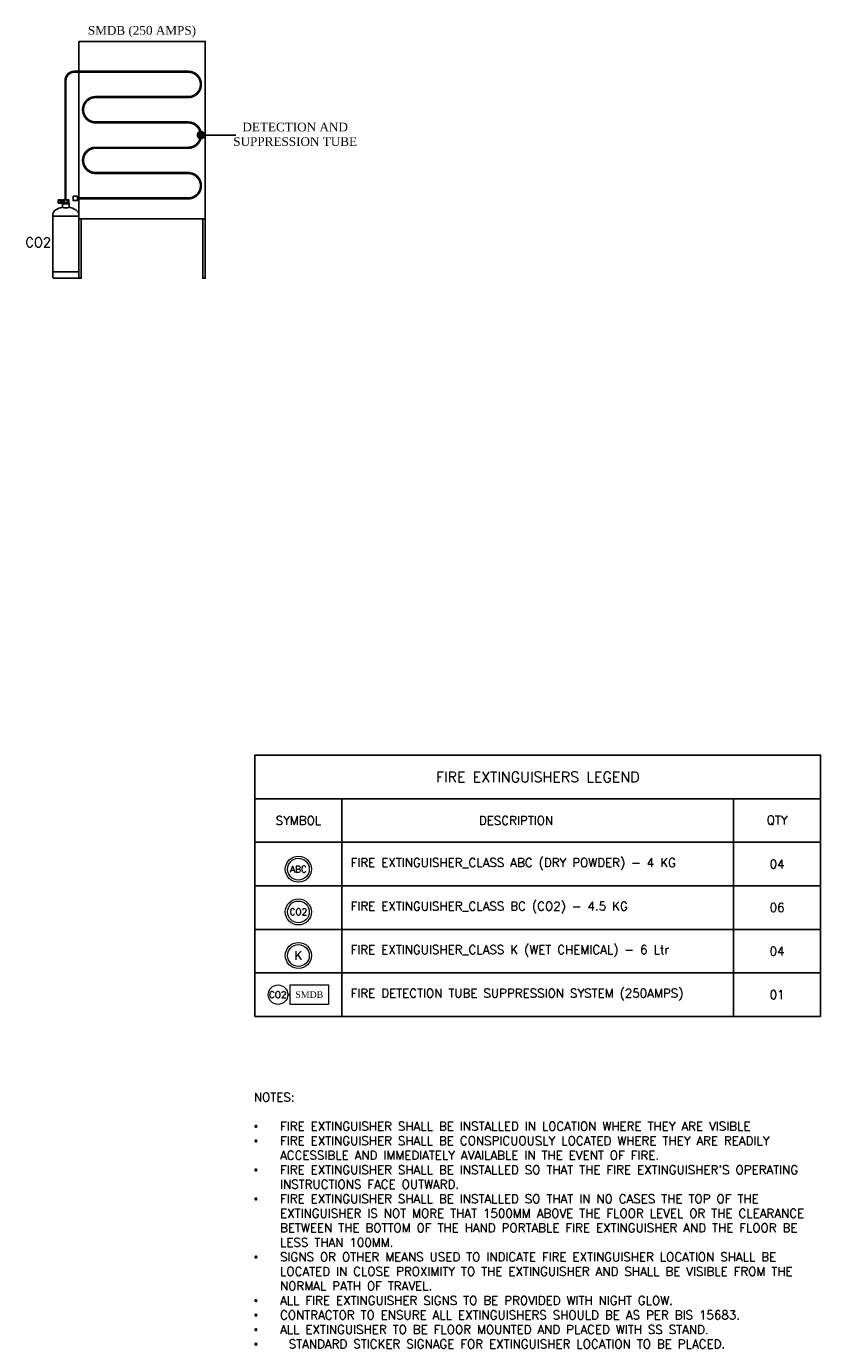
# Model space of a CAD drawing. Header units: millimetres. Extents: x -150 to 42176, y -50 to 21011.
# Tile 23 of 23: x 33051 to 42176, y 5863 to 21011. Entities that reach past the tile are written whole.
import ezdxf

# ---------------------------------------------------------------- set-up
doc = ezdxf.new("R2010")
doc.units = ezdxf.units.MM
doc.header["$LTSCALE"] = 2
doc.header["$MEASUREMENT"] = 0
for name, color, linetype in [('ACMV-FA-DUCT-TAG', 7, 'Continuous'), ('ACMV-TFA-DUCT-TEXT', 7, 'Continuous'), ('FIRE-EXTNG-LGND-LINE', 7, 'Continuous'), ('FIRE-EXTNG-LGND-TEXT', 7, 'Continuous')]:
    doc.layers.add(name, color=color, linetype=linetype)
doc.layers.add('FIRE-EXTINGUISHER', color=1, linetype='Continuous', lineweight=20, true_color=0xff0000)
doc.layers.add('FIRE-EXTINGUISHER-NOTES', color=7, linetype='Continuous', lineweight=20)
doc.layers.add('SMDB', color=7, linetype='Continuous', true_color=0xffffff)
doc.layers.add('TUBE SUPRESSION SYSTEM', color=1, linetype='Continuous', true_color=0xff0000)
doc.styles.add('Romans', font='Romans.shx')
doc.styles.get("Standard").update_dxf_attribs({"font": 'times.ttf'})
doc.dimstyles.new('100_Romans_Dot', dxfattribs={"dimtxt": 100, "dimasz": 100, "dimexe": 50, "dimexo": 50, "dimgap": 50, "dimtad": 1, "dimdec": 0, "dimzin": 0, "dimdsep": 46, "dimtxsty": 'Romans', "dimblk": 'DOT', "dimcen": 0.09, "dimclrd": 256, "dimclre": 256, "dimadec": 0, "dimazin": 0, "dimtfac": 1, "dimtdec": 0, "dimtofl": 0, "dimtmove": 0, "dimatfit": 3, "dimldrblk": 'DOT', "dimfxl": 1, "dimtolj": 1, "dimtzin": 0, "dimarcsym": 0})

# ---------------------------------------------------------------- blocks, each defined once
blk = doc.blocks.new('FE-ABC-DP-4')
at = {"layer": 'FIRE-EXTINGUISHER'}
blk.add_circle((0, 0), 150, dxfattribs=at)
at = {"layer": 'FIRE-EXTINGUISHER', "color": 5, "true_color": 0x0000ff}
blk.add_circle((0, 0), 125, dxfattribs=at)
at = {"layer": 'FIRE-EXTINGUISHER', "insert": (0, 0), "char_height": 75, "attachment_point": 5}
blk.add_mtext_dynamic_manual_height_columns('\\pxqc;{\\Fromans|c0;ABC}', width=272.43, gutter_width=1, heights=[0], dxfattribs=at)
blk = doc.blocks.new('FE-BC-C02-3')
at = {"layer": 'FIRE-EXTINGUISHER'}
blk.add_circle((0, 0), 150, dxfattribs=at)
at = {"layer": 'FIRE-EXTINGUISHER', "color": 7}
blk.add_circle((0, 0), 125, dxfattribs=at)
at = {"layer": 'FIRE-EXTINGUISHER', "insert": (0, 0), "char_height": 75, "attachment_point": 5}
blk.add_mtext_dynamic_manual_height_columns('\\pxqc;{\\Fromans|c0;CO2}', width=272.43, gutter_width=1, heights=[0], dxfattribs=at)
blk = doc.blocks.new('FE-K-WC-6L')
at = {"layer": 'FIRE-EXTINGUISHER', "color": 7}
blk.add_circle((0, 0), 150, dxfattribs=at)
at = {"layer": 'FIRE-EXTINGUISHER', "color": 2, "true_color": 0xffff00}
blk.add_circle((0, 0), 125, dxfattribs=at)
at = {"layer": 'FIRE-EXTINGUISHER', "insert": (0, 0), "char_height": 100, "attachment_point": 5}
blk.add_mtext_dynamic_manual_height_columns('\\pxqc;{\\Fromans|c0;K}', width=272.43, gutter_width=1, heights=[0], dxfattribs=at)
blk = doc.blocks.new('_DOT')
at = {"color": 0, "linetype": 'ByBlock', "lineweight": -2}
blk.add_line((-0.5, 0), (-1, 0), dxfattribs=at)
at = {"color": 0, "linetype": 'ByBlock', "lineweight": -2, "const_width": 0.5}
blk.add_lwpolyline([(-0.25, 0, 1), (0.25, 0, 1)], format="xyb", close=True, dxfattribs=at)
blk = doc.blocks.new('CO2 FOR TUBE DETECTION')
at = {"layer": 'TUBE SUPRESSION SYSTEM'}
for p, q in [((-235, 902), (-207, 902)), ((-235, 902), (-235, 862)), ((-235, 902), (-207, 902)), ((-235, 902), (-235, 862)), ((-235, 902), (-207, 902)), ((-235, 902), (-235, 862)), ((-235, 896), (-206, 896)), ((-235, 896), (-206, 896)), ((-235, 896), (-206, 896)), ((-235, 893), (-206, 893)), ((-235, 893), (-206, 893)), ((-235, 893), (-206, 893)), ((-235, 871), (-206, 871)), ((-235, 871), (-206, 871)), ((-235, 871), (-206, 871)), ((-235, 868), (-206, 868)), ((-235, 868), (-206, 868)), ((-235, 868), (-206, 868)), ((-235, 862), (-207, 862)), ((-235, 862), (-207, 862)), ((-235, 862), (-207, 862)), ((-195, 898), (-182, 898)), ((-195, 898), (-195, 867)), ((-195, 898), (-182, 898)), ((-195, 898), (-195, 867)), ((-195, 898), (-182, 898)), ((-195, 898), (-195, 867)), ((-195, 867), (-182, 867)), ((-195, 867), (-182, 867)), ((-195, 867), (-182, 867)), ((-187, 854), (-109, 854)), ((-187, 854), (-187, 815)), ((-187, 854), (-109, 854)), ((-187, 854), (-187, 815)), ((-187, 854), (-109, 854)), ((-187, 854), (-187, 815)), ((-185, 862), (-110, 862)), ((-185, 862), (-110, 862)), ((-185, 862), (-110, 862)), ((-185, 858), (-185, 854)), ((-185, 858), (-110, 858)), ((-185, 858), (-185, 854)), ((-185, 858), (-110, 858)), ((-185, 858), (-185, 854)), ((-185, 858), (-110, 858)), ((-120, 902), (-182, 902)), ((-182, 862), (-182, 902)), ((-120, 902), (-182, 902)), ((-182, 862), (-182, 902)), ((-120, 902), (-182, 902)), ((-182, 862), (-182, 902)), ((-114, 902), (-118, 902)), ((-114, 902), (-118, 902)), ((-114, 902), (-118, 902)), ((-114, 893), (-114, 902)), ((-114, 893), (-114, 902)), ((-114, 893), (-114, 902)), ((-114, 862), (-114, 892)), ((-114, 862), (-114, 892)), ((-114, 862), (-114, 892)), ((-110, 858), (-110, 854)), ((-110, 858), (-110, 854)), ((-110, 858), (-110, 854)), ((-109, 854), (-109, 815)), ((-109, 854), (-109, 815)), ((-109, 854), (-109, 815)), ((-296, 735), (-296, 263)), ((-296, 735), (-296, 263)), ((-296, 735), (-296, 263)), ((-296, 711), (0, 711)), ((-296, 711), (0, 711)), ((-296, 711), (0, 711)), ((0, 6), (0, 735)), ((0, 6), (0, 735)), ((0, 6), (0, 735)), ((-296, 306), (-296, 6)), ((-296, 306), (-296, 6)), ((-296, 306), (-296, 6)), ((-296, 74), (0, 74)), ((-296, 74), (0, 74)), ((-296, 74), (0, 74)), ((-289, 0), (-7, 0)), ((-289, 0), (-7, 0)), ((-289, 0), (-7, 0))]:
    blk.add_line(p, q, dxfattribs=at)
for radius in [19.7, 19.7, 19.7, 18.1, 18.1, 18.1]:
    blk.add_circle((-148, 882), radius, dxfattribs=at)
for centre, radius, start, end in [((-232, 728), 64.8, 119.5311, 173.3898), ((-232, 728), 64.8, 119.5311, 173.3898), ((-232, 728), 64.8, 119.5311, 173.3898), ((-147, 606), 213, 100.9999, 123.208), ((-147, 606), 213, 100.9999, 123.208), ((-147, 606), 213, 100.9999, 123.208), ((-207, 883), 18.4, 50.2127, 88.8117), ((-207, 883), 18.4, 50.2127, 88.8117), ((-207, 883), 18.4, 50.2127, 88.8117), ((-207, 881), 18.4, 271.1883, 309.7873), ((-207, 881), 18.4, 271.1883, 309.7873), ((-207, 881), 18.4, 271.1883, 309.7873), ((-206, 901), 4.88, 271.9881, 358.9526), ((-206, 901), 4.88, 271.9881, 358.9526), ((-206, 901), 4.88, 271.9881, 358.9526), ((-212, 882), 12.6, 297.4534, 62.5466), ((-212, 882), 12.6, 297.4534, 62.5466), ((-212, 882), 12.6, 297.4534, 62.5466), ((-206, 863), 4.88, 1.0474, 88.0119), ((-206, 863), 4.88, 1.0474, 88.0119), ((-206, 863), 4.88, 1.0474, 88.0119), ((-185, 860), 1.97, 90, 270), ((-185, 860), 1.97, 90, 270), ((-185, 860), 1.97, 90, 270), ((-110, 860), 1.97, 270, 90), ((-110, 860), 1.97, 270, 90), ((-110, 860), 1.97, 270, 90), ((-149, 606), 213, 56.792, 79.0001), ((-149, 606), 213, 56.792, 79.0001), ((-149, 606), 213, 56.792, 79.0001), ((-64, 728), 64.8, 6.6102, 60.4689), ((-64, 728), 64.8, 6.6102, 60.4689), ((-64, 728), 64.8, 6.6102, 60.4689), ((-286, 11), 11.1, 202.0814, 252.7663), ((-286, 11), 11.1, 202.0814, 252.7663), ((-286, 11), 11.1, 202.0814, 252.7663), ((-10, 11), 11.1, 287.2337, 337.9186), ((-10, 11), 11.1, 287.2337, 337.9186), ((-10, 11), 11.1, 287.2337, 337.9186)]:
    blk.add_arc(centre, radius, start, end, dxfattribs=at)
blk.add_ellipse((-148, 815), major_axis=(-39.5, 0), ratio=0.208077, start_param=0, end_param=3.141593, dxfattribs=at)
blk.add_ellipse((-148, 815), major_axis=(-39.5, 0), ratio=0.208077, start_param=0, end_param=3.141593, dxfattribs=at)
blk.add_ellipse((-148, 815), major_axis=(-39.5, 0), ratio=0.208077, start_param=0, end_param=3.141593, dxfattribs=at)
at = {"layer": 'FIRE-EXTINGUISHER', "insert": (-465, 412), "char_height": 109.09, "attachment_point": 5}
blk.add_mtext_dynamic_manual_height_columns('\\pxqc;{\\Fromans|c0;CO2}', width=396.26, gutter_width=1.45, heights=[0], dxfattribs=at)
blk = doc.blocks.new('TUBE DETECTION AND FIRE SURESSION SYSTEM')
at = {"color": 1, "ltscale": 5, "true_color": 0xff0000, "const_width": 20}
blk.add_lwpolyline([(-27, 0), (0, 0)], dxfattribs=at)
at = {"layer": 'FIRE-EXTINGUISHER'}
blk.add_lwpolyline([(0, 112), (441, 112), (441, -112), (0, -112)], close=True, dxfattribs=at)
blk.add_circle((-139, 0), 112, dxfattribs=at)
at = {"layer": 'FIRE-EXTINGUISHER', "char_height": 75, "attachment_point": 5}
for s, insert in [('\\pxqc;{\\Fromans|c0;CO2}', (-142, 0)), ('\\pxqc;SMDB', (220, 0))]:
    blk.add_mtext_dynamic_manual_height_columns(s, width=272.43, gutter_width=1, heights=[0], dxfattribs=dict(at, insert=insert))

msp = doc.modelspace()

# ---------------------------------------------------------------- linework, layer by layer
at = {"layer": 'FIRE-EXTNG-LGND-LINE'}
for points in [[(36676, 12143), (36676, 11643), (35676, 11643), (35676, 12143)], [(36676, 12143), (41176, 12143), (41176, 11643), (36676, 11643)], [(42176, 12143), (42176, 11643), (41176, 11643), (41176, 12143)], [(36676, 11643), (36676, 11143), (35676, 11143), (35676, 11643)], [(36676, 11643), (41176, 11643), (41176, 11143), (36676, 11143)], [(42176, 11643), (42176, 11143), (41176, 11143), (41176, 11643)], [(36676, 11143), (36676, 10643), (35676, 10643), (35676, 11143)], [(36676, 11143), (41176, 11143), (41176, 10643), (36676, 10643)], [(42176, 11143), (42176, 10643), (41176, 10643), (41176, 11143)], [(36676, 10643), (36676, 10143), (35676, 10143), (35676, 10643)], [(36676, 10643), (41176, 10643), (41176, 10143), (36676, 10143)], [(42176, 10643), (42176, 10143), (41176, 10143), (41176, 10643)], [(36676, 10143), (36676, 9643), (35676, 9643), (35676, 10143)], [(36676, 10143), (41176, 10143), (41176, 9643), (36676, 9643)], [(42176, 10143), (42176, 9643), (41176, 9643), (41176, 10143)]]:
    msp.add_lwpolyline(points, close=True, dxfattribs=at)
at = {"layer": 'FIRE-EXTNG-LGND-TEXT'}
msp.add_lwpolyline([(35676, 12643), (42176, 12643), (42176, 12143), (35676, 12143)], close=True, dxfattribs=at)
at = {"layer": 'SMDB', "color": 0, "ltscale": 5}
for points in [[(33652, 20839), (35106, 20839), (35106, 18803), (33652, 18803)], [(33588, 19061), (33638, 19061), (33638, 19011), (33588, 19011)], [(33652, 18803), (33681, 18803), (33681, 18119), (33652, 18119)], [(35077, 18803), (35106, 18803), (35106, 18119), (35077, 18119)]]:
    msp.add_lwpolyline(points, close=True, dxfattribs=at)
at = {"layer": 'TUBE SUPRESSION SYSTEM', "ltscale": 5}
msp.add_lwpolyline([(33501, 19021, 29.1, 29.1, 0), (33501, 20390, 29.1, 29.1, -0.414214), (33601, 20490, 29.1, 29.1, 0), (34911, 20490, 29.1, 29.1, -0.414214), (35056, 20345, 29.1, 29.1, 0), (35056, 20345, 29.1, 29.1, -0.414214), (34911, 20199, 29.1, 29.1, 0), (33847, 20199, 29.1, 29.1, 0.414214), (33702, 20054, 29.1, 29.1, 0), (33702, 20054, 29.1, 29.1, 0.414214), (33847, 19908, 29.1, 29.1, 0), (34911, 19908, 29.1, 29.1, -0.414214), (35056, 19763, 29.1, 29.1, 0), (35056, 19763, 29.1, 29.1, -0.414214), (34911, 19617, 29.1, 29.1, 0), (33847, 19617, 29.1, 29.1, 0.414214), (33702, 19472, 29.1, 29.1, 0), (33702, 19472, 29.1, 29.1, 0.414214), (33847, 19327, 29.1, 29.1, 0), (34911, 19327, 29.1, 29.1, -0.414214), (35056, 19181, 29.1, 29.1, 0), (35056, 19181, 29.1, 29.1, -0.414214), (34911, 19036, 29.1, 29.1, 0), (33638, 19036, 0, 0, 0)], format="xyseb", dxfattribs=at)

# ---------------------------------------------------------------- block references
at = {"layer": 'FIRE-EXTINGUISHER'}
for name, p in [('FE-ABC-DP-4', (36176, 11334)), ('FE-BC-C02-3', (36176, 10843)), ('FE-K-WC-6L', (36176, 10343))]:
    msp.add_blockref(name, p, dxfattribs=at)
at = {"layer": 'SMDB'}
for name, p in [('CO2 FOR TUBE DETECTION', (33652, 18119)), ('TUBE DETECTION AND FIRE SURESSION SYSTEM', (36081, 9893))]:
    msp.add_blockref(name, p, dxfattribs=at)

# ---------------------------------------------------------------- texts
at = {"layer": 'ACMV-TFA-DUCT-TEXT', "insert": (36139, 19771), "char_height": 100, "attachment_point": 5}
msp.add_mtext_dynamic_manual_height_columns('DETECTION AND SUPPRESSION TUBE', width=1639.94, gutter_width=1, heights=[0], dxfattribs=at)
at = {"layer": 'FIRE-EXTINGUISHER-NOTES', "insert": (35665, 7132), "char_height": 100, "attachment_point": 4}
msp.add_mtext_dynamic_manual_height_columns("{\\Fromans|c0;NOTES:\\P\\P\\pxi-3,l3,t3,64;{\\fSymbol|b0|i0|c2|p18;·^I}FIRE EXTINGUISHER SHALL BE INSTALLED IN LOCATION WHERE THEY ARE VISIBLE\\P{\\fSymbol|b0|i0|c2|p18;·^I}FIRE EXTINGUISHER SHALL BE CONSPICUOUSLY LOCATED WHERE THEY ARE READILY ACCESSIBLE AND IMMEDIATELY AVAILABLE IN THE EVENT OF FIRE.\\P{\\fSymbol|b0|i0|c2|p18;·^I}FIRE EXTINGUISHER SHALL BE INSTALLED SO THAT THE FIRE EXTINGUISHER'S OPERATING INSTRUCTIONS FACE OUTWARD. \\P{\\fSymbol|b0|i0|c2|p18;·^I}FIRE EXTINGUISHER SHALL BE INSTALLED SO THAT IN NO CASES THE TOP OF THE EXTINGUISHER IS NOT MORE THAT 1500MM ABOVE THE FLOOR LEVEL OR THE CLEARANCE BETWEEN THE BOTTOM OF THE HAND PORTABLE FIRE EXTINGUISHER AND THE FLOOR BE LESS THAN 100MM.\\P{\\fSymbol|b0|i0|c2|p18;·^I}SIGNS OR OTHER MEANS USED TO INDICATE FIRE EXTINGUISHER LOCATION SHALL BE LOCATED IN CLOSE PROXIMITY TO THE EXTINGUISHER AND SHALL BE VISIBLE FROM THE NORMAL PATH OF TRAVEL.\\P{\\fSymbol|b0|i0|c2|p18;·^I}ALL FIRE EXTINGUISHER SIGNS TO BE PROVIDED WITH NIGHT GLOW.\\P{\\fSymbol|b0|i0|c2|p18;·^I}CONTRACTOR TO ENSURE ALL EXTINGUISHERS SHOULD BE AS PER BIS 15683.\\P{\\fSymbol|b0|i0|c2|p18;·^I}ALL EXTINGUISHER TO BE FLOOR MOUNTED AND PLACED WITH SS STAND.\\P{\\fSymbol|b0|i0|c2|p18;·^I}STANDARD STICKER SIGNAGE FOR EXTINGUISHER LOCATION TO BE PLACED.}\\P\\pi0,l0,tz;\\P ", width=6500, gutter_width=3325, heights=[0], dxfattribs=at)
at = {"layer": 'FIRE-EXTNG-LGND-TEXT'}
for s, width, insert, char_height, attachment_point in [('SMDB (250 AMPS)', 4458.9, (34379, 20949), 100, 5), ('{\\Fromans|c0;FIRE EXTINGUISHERS LEGEND}', 3041.2, (38926, 12393), 120, 5), ('{\\Fromans|c0;SYMBOL}', 924.81, (36176, 11893), 100, 5), ('{\\Fromans|c0;DESCRIPTION}', 924.81, (38676, 11893), 100, 5), ('{\\Fromans|c0;QTY}', 262.9, (41676, 11893), 100, 5), ('{\\Fromans|c0;FIRE EXTINGUISHER_CLASS ABC (DRY POWDER) - 4 KG}', 4458.9, (36776, 11393), 100, 4), ('{\\Fromans|c0;04}', 262.9, (41676, 11393), 100, 5), ('{\\Fromans|c0;FIRE EXTINGUISHER_CLASS BC (CO2) - 4.5 KG}', 4458.9, (36776, 10893), 100, 4), ('{\\Fromans|c0;06}', 262.9, (41676, 10893), 100, 5), ('{\\Fromans|c0;FIRE EXTINGUISHER_CLASS K (WET CHEMICAL) - 6 Ltr}', 4458.9, (36776, 10393), 100, 4), ('{\\Fromans|c0;04}', 262.9, (41676, 10393), 100, 5), ('{\\Fromans|c0;FIRE DETECTION TUBE SUPPRESSION SYSTEM (250AMPS)}', 4458.9, (36776, 9893), 100, 4), ('{\\Fromans|c0;01}', 262.9, (41676, 9893), 100, 5)]:
    msp.add_mtext_dynamic_manual_height_columns(s, width=width, gutter_width=3325, heights=[0], dxfattribs=dict(at, insert=insert, char_height=char_height, attachment_point=attachment_point))

# ---------------------------------------------------------------- leaders
at = {"layer": 'ACMV-FA-DUCT-TAG'}
msp.add_leader([(35056, 19763), (35457, 19763)], dimstyle='100_Romans_Dot', override={"dimtad": 0}, dxfattribs=at)

doc.saveas('drawing.dxf')
